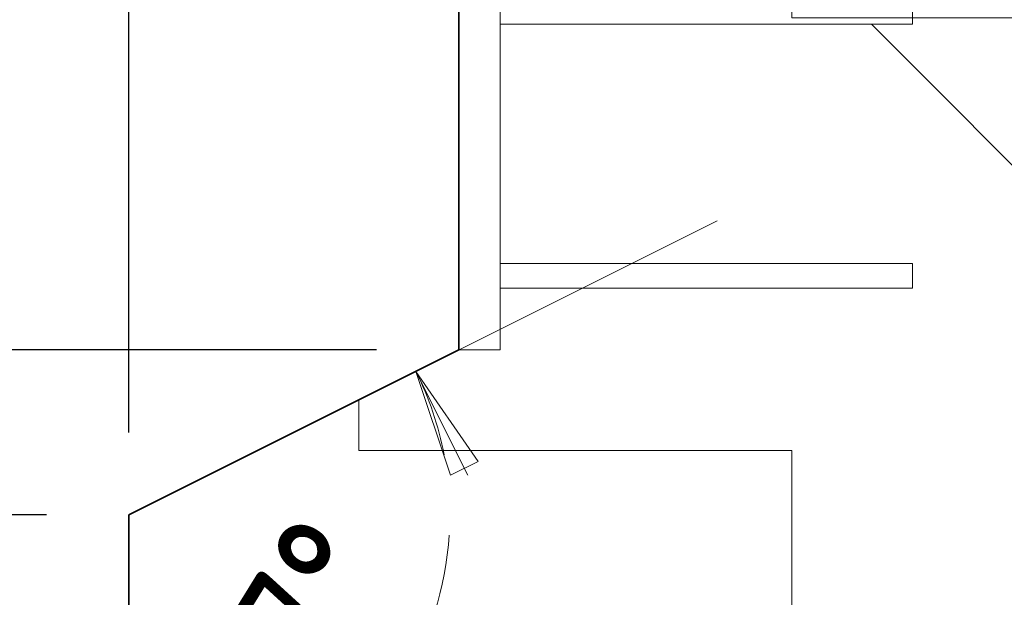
# Model space of a CAD drawing. Header units: metres. Extents: x -38 to 97, y -15 to 21.
# Tile 244 of 256: x 74.573 to 74.812, y 12.879 to 13.02. Entities that reach past the tile are written whole.
import ezdxf

# ---------------------------------------------------------------- set-up
doc = ezdxf.new("R2010")
doc.units = ezdxf.units.M
doc.header["$PDMODE"] = 65
for name, color, linetype, lineweight in [('XR$3$Перекрытие_ Сборный элемент', 7, 'Continuous', 35), ('XR$3$Размерная линия_ общее', 7, 'Continuous', 13), ('XR$4$Перекрытие_ Сборный элемент', 7, 'Continuous', 35), ('XR$4$Размерная линия_ общее', 7, 'Continuous', 13), ('XR$5$Перекрытие_ Сборный элемент', 7, 'Continuous', 35), ('XR$5$Размерная линия_ общее', 7, 'Continuous', 13)]:
    doc.layers.add(name, color=color, linetype=linetype, lineweight=lineweight)
doc.styles.add('ISOCPEUR', font='txt')
doc.dimstyles.new('DIMSTYLE_28', dxfattribs={"dimtxt": 0.033, "dimasz": 0.0375, "dimexe": 0, "dimexo": 0, "dimgap": 0.0165, "dimtad": 2, "dimdec": 0, "dimlfac": 1000, "dimrnd": 5, "dimzin": 12, "dimdsep": 46, "dimtxsty": 'ISOCPEUR', "dimblk1": 'ALL_ML_STRICH', "dimblk2": 'ALL_ML_STRICH', "dimsah": 1, "dimcen": 0, "dimclrd": 7, "dimclre": 256, "dimclrt": 7, "dimadec": 0, "dimazin": 0, "dimtfac": 1, "dimtdec": 0, "dimtix": 1, "dimtmove": 2, "dimatfit": 3, "dimfxl": 0, "dimtzin": 0, "dimlwd": 0, "dimlwe": -3, "dimarcsym": 0})
doc.dimstyles.new('DIMSTYLE_29', dxfattribs={"dimtxt": 0.033, "dimasz": 0.0375, "dimexe": 0, "dimexo": 0, "dimgap": 0.0165, "dimtad": 2, "dimdec": 0, "dimlfac": 1000, "dimrnd": 5, "dimzin": 12, "dimdsep": 46, "dimtxsty": 'ISOCPEUR', "dimblk1": 'ALL_ML_STRICH', "dimblk2": 'ALL_ML_STRICH', "dimsah": 1, "dimcen": 0, "dimclrd": 7, "dimclre": 256, "dimclrt": 7, "dimadec": 0, "dimazin": 0, "dimtfac": 1, "dimtdec": 0, "dimtix": 1, "dimtmove": 2, "dimatfit": 3, "dimfxl": 0, "dimtvp": 1.2, "dimtzin": 0, "dimlwd": 0, "dimlwe": -3, "dimarcsym": 0})
doc.dimstyles.new('DIMSTYLE_30', dxfattribs={"dimtxt": 0.033, "dimasz": 0.0375, "dimexe": 0, "dimexo": 0, "dimgap": 0.0165, "dimtad": 2, "dimdec": 0, "dimlfac": 1000, "dimrnd": 5, "dimzin": 12, "dimdsep": 46, "dimtxsty": 'ISOCPEUR', "dimblk1": 'ALL_ML_STRICH', "dimblk2": 'ALL_ML_STRICH', "dimsah": 1, "dimcen": 0, "dimclrd": 7, "dimclre": 256, "dimclrt": 7, "dimadec": 0, "dimazin": 0, "dimtfac": 1, "dimtdec": 0, "dimtix": 1, "dimtmove": 2, "dimatfit": 3, "dimfxl": 0, "dimtzin": 0, "dimlwd": 0, "dimlwe": -3, "dimarcsym": 0})
doc.dimstyles.new('DIMSTYLE_35', dxfattribs={"dimtxt": 0.033, "dimasz": 0.0375, "dimexe": 0, "dimexo": 0, "dimgap": 0.0165, "dimtad": 2, "dimdec": 0, "dimlfac": 1000, "dimrnd": 5, "dimzin": 12, "dimdsep": 46, "dimtxsty": 'ISOCPEUR', "dimblk1": 'ALL_ML_STRICH', "dimblk2": 'ALL_ML_STRICH', "dimsah": 1, "dimcen": 0, "dimclrd": 7, "dimclre": 256, "dimclrt": 7, "dimadec": 0, "dimazin": 0, "dimtfac": 1, "dimtdec": 0, "dimtix": 1, "dimtmove": 2, "dimatfit": 3, "dimfxl": 0, "dimtvp": 1.2, "dimtzin": 0, "dimlwd": 0, "dimlwe": -3, "dimarcsym": 0})
doc.dimstyles.new('DIMSTYLE_8', dxfattribs={"dimtxt": 0.033, "dimasz": 0.0375, "dimexe": 0, "dimexo": 0, "dimgap": 0.0165, "dimtad": 2, "dimdec": 0, "dimlfac": 1000, "dimrnd": 1, "dimzin": 12, "dimdsep": 46, "dimtxsty": 'ISOCPEUR', "dimblk1": 'ALL_ML_STRICH', "dimblk2": 'ALL_ML_STRICH', "dimsah": 1, "dimcen": 0, "dimclrd": 7, "dimclre": 256, "dimclrt": 7, "dimadec": 0, "dimazin": 0, "dimtfac": 1, "dimtdec": 0, "dimtix": 1, "dimtmove": 2, "dimatfit": 3, "dimfxl": 0, "dimtzin": 0, "dimlwd": 0, "dimlwe": -3, "dimarcsym": 0})
pattern_1 = [(0, (0.21, 0.21), (0.105, 0.105), [0.105, -0.105]), (90, (0.21, 0.21), (-0.105, 0.105), [0.105, -0.105])]

# ---------------------------------------------------------------- blocks, each defined once
blk = doc.blocks.new('ALL_ML_STRICH')
at = {"color": 0, "linetype": 'ByBlock', "lineweight": -2}
for p, q in [((0, -0.5), (0, 0.5)), ((-0.3, -0.3), (0.3, 0.3)), ((-1, 0), (0.5, 0))]:
    blk.add_line(p, q, dxfattribs=at)
blk = doc.blocks.new('*D224')
at = {"layer": 'DEFPOINTS', "color": 7, "linetype": 'Continuous', "lineweight": 13, "transparency": 33554687}
for p in [(74.5993603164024, 12.89948562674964), (74.54217384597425, 12.69948562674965), (74.5993603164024, 12.69948562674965)]:
    blk.add_point(p, dxfattribs=at)
at = {"layer": 'XR$3$Размерная линия_ общее', "color": 253, "linetype": 'Continuous', "lineweight": -2, "true_color": 0xa0a0a0, "transparency": 33554687}
for p, q in [((74.5793603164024, 12.89948562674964), (74.54217384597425, 12.89948562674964)), ((74.5793603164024, 12.69948562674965), (74.54217384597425, 12.69948562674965))]:
    blk.add_line(p, q, dxfattribs=at)
at = {"layer": 'XR$3$Размерная линия_ общее', "color": 7, "linetype": 'Continuous', "lineweight": -2, "transparency": 33554687}
blk.add_line((74.54217384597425, 12.69948562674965), (74.54217384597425, 12.89948562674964), dxfattribs=at)
at = {"layer": 'XR$3$Размерная линия_ общее', "color": 7, "linetype": 'Continuous', "lineweight": 13, "transparency": 33554687, "xscale": 0.0375, "yscale": 0.0375, "zscale": 0.0375}
for p, rotation in [((74.54217384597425, 12.89948562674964), 90), ((74.54217384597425, 12.69948562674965), 270)]:
    blk.add_blockref('ALL_ML_STRICH', p, dxfattribs=dict(at, rotation=rotation))
at = {"layer": 'XR$3$Размерная линия_ общее', "color": 7, "linetype": 'Continuous', "lineweight": 13, "transparency": 33554687, "insert": (74.52067384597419, 12.80113562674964), "char_height": 0.033, "width": 0.099, "attachment_point": 5, "rotation": 90, "style": 'ISOCPEUR'}
blk.add_mtext('\\A1;{200}', dxfattribs=at)
blk = doc.blocks.new('*D225')
at = {"layer": 'DEFPOINTS', "color": 7, "linetype": 'Continuous', "lineweight": 13, "transparency": 33554687}
for p in [(74.67936031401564, 12.93948562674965), (74.54217384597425, 12.89948562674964), (74.5993603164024, 12.89948562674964)]:
    blk.add_point(p, dxfattribs=at)
at = {"layer": 'XR$3$Размерная линия_ общее', "color": 253, "linetype": 'Continuous', "lineweight": -2, "true_color": 0xa0a0a0, "transparency": 33554687}
for p, q in [((74.65936031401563, 12.93948562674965), (74.54217384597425, 12.93948562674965)), ((74.5793603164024, 12.89948562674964), (74.54217384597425, 12.89948562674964))]:
    blk.add_line(p, q, dxfattribs=at)
at = {"layer": 'XR$3$Размерная линия_ общее', "color": 7, "linetype": 'Continuous', "lineweight": -2, "transparency": 33554687}
blk.add_line((74.54217384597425, 12.89948562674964), (74.54217384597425, 12.93948562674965), dxfattribs=at)
at = {"layer": 'XR$3$Размерная линия_ общее', "color": 7, "linetype": 'Continuous', "lineweight": 13, "transparency": 33554687, "xscale": 0.0375, "yscale": 0.0375, "zscale": 0.0375}
for p, rotation in [((74.54217384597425, 12.93948562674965), 90), ((74.54217384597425, 12.89948562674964), 270)]:
    blk.add_blockref('ALL_ML_STRICH', p, dxfattribs=dict(at, rotation=rotation))
at = {"layer": 'XR$3$Размерная линия_ общее', "color": 7, "linetype": 'Continuous', "lineweight": 13, "transparency": 33554687, "insert": (74.52067384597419, 12.91948562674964), "char_height": 0.033, "width": 0.066, "attachment_point": 5, "rotation": 90, "style": 'ISOCPEUR'}
blk.add_mtext('\\A1;{40}', dxfattribs=at)
blk = doc.blocks.new('*D226')
at = {"layer": 'DEFPOINTS', "color": 7, "linetype": 'Continuous', "lineweight": 13, "transparency": 33554687}
for p in [(74.67936031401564, 13.05948562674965), (74.54217384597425, 12.93948562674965), (74.67936031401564, 12.93948562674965)]:
    blk.add_point(p, dxfattribs=at)
at = {"layer": 'XR$3$Размерная линия_ общее', "color": 253, "linetype": 'Continuous', "lineweight": -2, "true_color": 0xa0a0a0, "transparency": 33554687}
for p, q in [((74.65936031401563, 13.05948562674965), (74.54217384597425, 13.05948562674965)), ((74.65936031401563, 12.93948562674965), (74.54217384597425, 12.93948562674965))]:
    blk.add_line(p, q, dxfattribs=at)
at = {"layer": 'XR$3$Размерная линия_ общее', "color": 7, "linetype": 'Continuous', "lineweight": -2, "transparency": 33554687}
blk.add_line((74.54217384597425, 12.93948562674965), (74.54217384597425, 13.05948562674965), dxfattribs=at)
at = {"layer": 'XR$3$Размерная линия_ общее', "color": 7, "linetype": 'Continuous', "lineweight": 13, "transparency": 33554687, "xscale": 0.0375, "yscale": 0.0375, "zscale": 0.0375}
for p, rotation in [((74.54217384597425, 13.05948562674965), 90), ((74.54217384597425, 12.93948562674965), 270)]:
    blk.add_blockref('ALL_ML_STRICH', p, dxfattribs=dict(at, rotation=rotation))
at = {"layer": 'XR$3$Размерная линия_ общее', "color": 7, "linetype": 'Continuous', "lineweight": 13, "transparency": 33554687, "insert": (74.52067384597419, 13.00443562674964), "char_height": 0.033, "width": 0.099, "attachment_point": 5, "rotation": 90, "style": 'ISOCPEUR'}
blk.add_mtext('\\A1;{120}', dxfattribs=at)
blk = doc.blocks.new('СЛОЖНЫЙ_ОБЪЕКТ_38')
at = {"layer": 'XR$3$Перекрытие_ Сборный элемент', "color": 7, "linetype": 'Continuous', "lineweight": 13, "transparency": 33554687}
for points in [[(74.68936031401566, 12.93948562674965), (74.68936031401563, 13.03948562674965), (74.67936031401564, 13.03948562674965), (74.67936031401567, 12.93948562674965), (74.68936031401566, 12.93948562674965)], [(74.68936031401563, 13.02448562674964), (74.68936031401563, 13.01848562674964), (74.78936031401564, 13.01848562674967), (74.78936031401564, 13.02448562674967), (74.68936031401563, 13.02448562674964)], [(74.68936031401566, 12.95448562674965), (74.68936031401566, 12.96048562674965), (74.78936031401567, 12.96048562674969), (74.78936031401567, 12.95448562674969), (74.68936031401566, 12.95448562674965)]]:
    blk.add_lwpolyline(points, close=True, dxfattribs=at)
blk = doc.blocks.new('*D230')
at = {"layer": 'DEFPOINTS', "color": 7, "linetype": 'Continuous', "lineweight": 13, "transparency": 33554687}
for p in [(74.5993603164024, 13.11478406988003), (74.67936031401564, 13.04948562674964), (74.5993603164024, 12.89948562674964)]:
    blk.add_point(p, dxfattribs=at)
at = {"layer": 'XR$3$Размерная линия_ общее', "color": 253, "linetype": 'Continuous', "lineweight": -2, "true_color": 0xa0a0a0, "transparency": 33554687}
for p, q in [((74.5993603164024, 12.91948562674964), (74.5993603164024, 13.11478406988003)), ((74.67936031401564, 13.06948562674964), (74.67936031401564, 13.11478406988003))]:
    blk.add_line(p, q, dxfattribs=at)
at = {"layer": 'XR$3$Размерная линия_ общее', "color": 7, "linetype": 'Continuous', "lineweight": -2, "transparency": 33554687}
blk.add_line((74.5993603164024, 13.11478406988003), (74.67936031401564, 13.11478406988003), dxfattribs=at)
at = {"layer": 'XR$3$Размерная линия_ общее', "color": 7, "linetype": 'Continuous', "lineweight": 13, "transparency": 33554687, "xscale": 0.0375, "yscale": 0.0375, "zscale": 0.0375, "rotation": 180}
blk.add_blockref('ALL_ML_STRICH', (74.5993603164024, 13.11478406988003), dxfattribs=at)
at = {"layer": 'XR$3$Размерная линия_ общее', "color": 7, "linetype": 'Continuous', "lineweight": 13, "transparency": 33554687, "xscale": 0.0375, "yscale": 0.0375, "zscale": 0.0375}
blk.add_blockref('ALL_ML_STRICH', (74.67936031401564, 13.11478406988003), dxfattribs=at)
at = {"layer": 'XR$3$Размерная линия_ общее', "color": 7, "linetype": 'Continuous', "lineweight": 13, "transparency": 33554687, "insert": (74.64101031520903, 13.13628406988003), "char_height": 0.033, "width": 0.066, "attachment_point": 5, "style": 'ISOCPEUR'}
blk.add_mtext('\\A1;{80}', dxfattribs=at)
blk = doc.blocks.new('COMPLEX_ANGLEDIM_0')
at = {"color": 7, "linetype": 'Continuous', "lineweight": 13, "transparency": 33554687}
for p, q in [((74.66893859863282, 12.93427478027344), (74.68570916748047, 12.94266003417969)), ((74.66893859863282, 12.93427478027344), (74.65216815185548, 12.92588952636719)), ((74.66893859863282, 12.93427478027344), (74.68403210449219, 12.91247314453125)), ((74.67732385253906, 12.90911901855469), (74.66893859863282, 12.93427478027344)), ((74.66893859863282, 12.93427478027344), (74.68151654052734, 12.90911901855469)), ((74.66893859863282, 12.93427478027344), (74.66893859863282, 12.93427478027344)), ((74.68403210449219, 12.91247314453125), (74.67732385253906, 12.90911901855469)), ((74.59936029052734, 12.82169470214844), (74.59936029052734, 12.84044470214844)), ((74.62561029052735, 12.82544470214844), (74.59936029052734, 12.82169470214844)), ((74.62561029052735, 12.81794476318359), (74.62561029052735, 12.82544470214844)), ((74.59936029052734, 12.82169470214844), (74.62561029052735, 12.81794476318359)), ((74.59936029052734, 12.82169470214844), (74.6274853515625, 12.82169470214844)), ((74.59936029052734, 12.82169470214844), (74.59936029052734, 12.82169470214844)), ((74.59936029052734, 12.82169470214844), (74.59936029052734, 12.80294476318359))]:
    blk.add_line(p, q, dxfattribs=at)
for start, end in [(10.78742880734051, 26.56505186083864), (300.1652612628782, 356.3998111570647), (270.0000048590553, 285.295600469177)]:
    blk.add_arc((74.59936029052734, 12.89948565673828), 0.07779091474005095, start, end, dxfattribs=at)
at = {"color": 7, "linetype": 'Continuous', "lineweight": 13, "transparency": 33554687, "insert": (74.6371098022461, 12.83319946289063), "char_height": 0.03300000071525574, "width": 0.08897189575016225, "attachment_point": 7, "rotation": 58.282530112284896, "style": 'ISOCPEUR'}
blk.add_mtext('\\W0.79;117%%d', dxfattribs=at)
blk = doc.blocks.new('*D555')
at = {"layer": 'DEFPOINTS', "color": 7, "linetype": 'Continuous', "lineweight": 13, "transparency": 33554687}
for p in [(74.5993603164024, 12.89948562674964), (74.54217384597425, 12.69948562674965), (74.5993603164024, 12.69948562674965)]:
    blk.add_point(p, dxfattribs=at)
at = {"layer": 'XR$4$Размерная линия_ общее', "color": 253, "linetype": 'Continuous', "lineweight": -2, "true_color": 0xa0a0a0, "transparency": 33554687}
for p, q in [((74.5793603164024, 12.89948562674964), (74.54217384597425, 12.89948562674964)), ((74.5793603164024, 12.69948562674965), (74.54217384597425, 12.69948562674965))]:
    blk.add_line(p, q, dxfattribs=at)
at = {"layer": 'XR$4$Размерная линия_ общее', "color": 7, "linetype": 'Continuous', "lineweight": -2, "transparency": 33554687}
blk.add_line((74.54217384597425, 12.69948562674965), (74.54217384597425, 12.89948562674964), dxfattribs=at)
at = {"layer": 'XR$4$Размерная линия_ общее', "color": 7, "linetype": 'Continuous', "lineweight": 13, "transparency": 33554687, "xscale": 0.0375, "yscale": 0.0375, "zscale": 0.0375}
for p, rotation in [((74.54217384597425, 12.89948562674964), 90), ((74.54217384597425, 12.69948562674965), 270)]:
    blk.add_blockref('ALL_ML_STRICH', p, dxfattribs=dict(at, rotation=rotation))
at = {"layer": 'XR$4$Размерная линия_ общее', "color": 7, "linetype": 'Continuous', "lineweight": 13, "transparency": 33554687, "insert": (74.52067384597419, 12.80113562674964), "char_height": 0.033, "width": 0.099, "attachment_point": 5, "rotation": 90, "style": 'ISOCPEUR'}
blk.add_mtext('\\A1;{200}', dxfattribs=at)
blk = doc.blocks.new('*D556')
at = {"layer": 'DEFPOINTS', "color": 7, "linetype": 'Continuous', "lineweight": 13, "transparency": 33554687}
for p in [(74.67936031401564, 12.93948562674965), (74.54217384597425, 12.89948562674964), (74.5993603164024, 12.89948562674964)]:
    blk.add_point(p, dxfattribs=at)
at = {"layer": 'XR$4$Размерная линия_ общее', "color": 253, "linetype": 'Continuous', "lineweight": -2, "true_color": 0xa0a0a0, "transparency": 33554687}
for p, q in [((74.65936031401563, 12.93948562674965), (74.54217384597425, 12.93948562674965)), ((74.5793603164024, 12.89948562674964), (74.54217384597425, 12.89948562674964))]:
    blk.add_line(p, q, dxfattribs=at)
at = {"layer": 'XR$4$Размерная линия_ общее', "color": 7, "linetype": 'Continuous', "lineweight": -2, "transparency": 33554687}
blk.add_line((74.54217384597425, 12.89948562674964), (74.54217384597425, 12.93948562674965), dxfattribs=at)
at = {"layer": 'XR$4$Размерная линия_ общее', "color": 7, "linetype": 'Continuous', "lineweight": 13, "transparency": 33554687, "xscale": 0.0375, "yscale": 0.0375, "zscale": 0.0375}
for p, rotation in [((74.54217384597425, 12.93948562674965), 90), ((74.54217384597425, 12.89948562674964), 270)]:
    blk.add_blockref('ALL_ML_STRICH', p, dxfattribs=dict(at, rotation=rotation))
at = {"layer": 'XR$4$Размерная линия_ общее', "color": 7, "linetype": 'Continuous', "lineweight": 13, "transparency": 33554687, "insert": (74.52067384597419, 12.91948562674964), "char_height": 0.033, "width": 0.066, "attachment_point": 5, "rotation": 90, "style": 'ISOCPEUR'}
blk.add_mtext('\\A1;{40}', dxfattribs=at)
blk = doc.blocks.new('*D557')
at = {"layer": 'DEFPOINTS', "color": 7, "linetype": 'Continuous', "lineweight": 13, "transparency": 33554687}
for p in [(74.67936031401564, 13.05948562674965), (74.54217384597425, 12.93948562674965), (74.67936031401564, 12.93948562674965)]:
    blk.add_point(p, dxfattribs=at)
at = {"layer": 'XR$4$Размерная линия_ общее', "color": 253, "linetype": 'Continuous', "lineweight": -2, "true_color": 0xa0a0a0, "transparency": 33554687}
for p, q in [((74.65936031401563, 13.05948562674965), (74.54217384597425, 13.05948562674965)), ((74.65936031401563, 12.93948562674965), (74.54217384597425, 12.93948562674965))]:
    blk.add_line(p, q, dxfattribs=at)
at = {"layer": 'XR$4$Размерная линия_ общее', "color": 7, "linetype": 'Continuous', "lineweight": -2, "transparency": 33554687}
blk.add_line((74.54217384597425, 12.93948562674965), (74.54217384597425, 13.05948562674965), dxfattribs=at)
at = {"layer": 'XR$4$Размерная линия_ общее', "color": 7, "linetype": 'Continuous', "lineweight": 13, "transparency": 33554687, "xscale": 0.0375, "yscale": 0.0375, "zscale": 0.0375}
for p, rotation in [((74.54217384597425, 13.05948562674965), 90), ((74.54217384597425, 12.93948562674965), 270)]:
    blk.add_blockref('ALL_ML_STRICH', p, dxfattribs=dict(at, rotation=rotation))
at = {"layer": 'XR$4$Размерная линия_ общее', "color": 7, "linetype": 'Continuous', "lineweight": 13, "transparency": 33554687, "insert": (74.52067384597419, 13.00443562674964), "char_height": 0.033, "width": 0.099, "attachment_point": 5, "rotation": 90, "style": 'ISOCPEUR'}
blk.add_mtext('\\A1;{120}', dxfattribs=at)
blk = doc.blocks.new('СЛОЖНЫЙ_ОБЪЕКТ_79')
at = {"layer": 'XR$4$Перекрытие_ Сборный элемент', "color": 7, "linetype": 'Continuous', "lineweight": 13, "transparency": 33554687}
for points in [[(74.68936031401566, 12.93948562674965), (74.68936031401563, 13.03948562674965), (74.67936031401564, 13.03948562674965), (74.67936031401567, 12.93948562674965), (74.68936031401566, 12.93948562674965)], [(74.68936031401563, 13.02448562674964), (74.68936031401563, 13.01848562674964), (74.78936031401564, 13.01848562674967), (74.78936031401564, 13.02448562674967), (74.68936031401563, 13.02448562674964)], [(74.68936031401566, 12.95448562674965), (74.68936031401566, 12.96048562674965), (74.78936031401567, 12.96048562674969), (74.78936031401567, 12.95448562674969), (74.68936031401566, 12.95448562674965)]]:
    blk.add_lwpolyline(points, close=True, dxfattribs=at)
blk = doc.blocks.new('*D561')
at = {"layer": 'DEFPOINTS', "color": 7, "linetype": 'Continuous', "lineweight": 13, "transparency": 33554687}
for p in [(74.5993603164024, 13.11478406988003), (74.67936031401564, 13.04948562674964), (74.5993603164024, 12.89948562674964)]:
    blk.add_point(p, dxfattribs=at)
at = {"layer": 'XR$4$Размерная линия_ общее', "color": 253, "linetype": 'Continuous', "lineweight": -2, "true_color": 0xa0a0a0, "transparency": 33554687}
for p, q in [((74.5993603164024, 12.91948562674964), (74.5993603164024, 13.11478406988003)), ((74.67936031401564, 13.06948562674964), (74.67936031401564, 13.11478406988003))]:
    blk.add_line(p, q, dxfattribs=at)
at = {"layer": 'XR$4$Размерная линия_ общее', "color": 7, "linetype": 'Continuous', "lineweight": -2, "transparency": 33554687}
blk.add_line((74.5993603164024, 13.11478406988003), (74.67936031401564, 13.11478406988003), dxfattribs=at)
at = {"layer": 'XR$4$Размерная линия_ общее', "color": 7, "linetype": 'Continuous', "lineweight": 13, "transparency": 33554687, "xscale": 0.0375, "yscale": 0.0375, "zscale": 0.0375, "rotation": 180}
blk.add_blockref('ALL_ML_STRICH', (74.5993603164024, 13.11478406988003), dxfattribs=at)
at = {"layer": 'XR$4$Размерная линия_ общее', "color": 7, "linetype": 'Continuous', "lineweight": 13, "transparency": 33554687, "xscale": 0.0375, "yscale": 0.0375, "zscale": 0.0375}
blk.add_blockref('ALL_ML_STRICH', (74.67936031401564, 13.11478406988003), dxfattribs=at)
at = {"layer": 'XR$4$Размерная линия_ общее', "color": 7, "linetype": 'Continuous', "lineweight": 13, "transparency": 33554687, "insert": (74.64101031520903, 13.13628406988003), "char_height": 0.033, "width": 0.066, "attachment_point": 5, "style": 'ISOCPEUR'}
blk.add_mtext('\\A1;{80}', dxfattribs=at)
blk = doc.blocks.new('COMPLEX_ANGLEDIM_1')
at = {"color": 7, "linetype": 'Continuous', "lineweight": 13, "transparency": 33554687}
for p, q in [((74.66893859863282, 12.93427478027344), (74.68570916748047, 12.94266003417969)), ((74.66893859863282, 12.93427478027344), (74.65216815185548, 12.92588952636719)), ((74.66893859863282, 12.93427478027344), (74.68403210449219, 12.91247314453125)), ((74.67732385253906, 12.90911901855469), (74.66893859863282, 12.93427478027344)), ((74.66893859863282, 12.93427478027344), (74.68151654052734, 12.90911901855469)), ((74.66893859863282, 12.93427478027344), (74.66893859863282, 12.93427478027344)), ((74.68403210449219, 12.91247314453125), (74.67732385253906, 12.90911901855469)), ((74.59936029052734, 12.82169470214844), (74.59936029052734, 12.84044470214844)), ((74.62561029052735, 12.82544470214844), (74.59936029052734, 12.82169470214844)), ((74.62561029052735, 12.81794476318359), (74.62561029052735, 12.82544470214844)), ((74.59936029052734, 12.82169470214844), (74.62561029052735, 12.81794476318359)), ((74.59936029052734, 12.82169470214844), (74.6274853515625, 12.82169470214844)), ((74.59936029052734, 12.82169470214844), (74.59936029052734, 12.82169470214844)), ((74.59936029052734, 12.82169470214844), (74.59936029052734, 12.80294476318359))]:
    blk.add_line(p, q, dxfattribs=at)
for start, end in [(10.78742880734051, 26.56505186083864), (300.1652612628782, 356.3998111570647), (270.0000048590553, 285.295600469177)]:
    blk.add_arc((74.59936029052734, 12.89948565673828), 0.07779091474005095, start, end, dxfattribs=at)
at = {"color": 7, "linetype": 'Continuous', "lineweight": 13, "transparency": 33554687, "insert": (74.6371098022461, 12.83319946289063), "char_height": 0.03300000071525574, "width": 0.08897189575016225, "attachment_point": 7, "rotation": 58.282530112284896, "style": 'ISOCPEUR'}
blk.add_mtext('\\W0.79;117%%d', dxfattribs=at)
blk = doc.blocks.new('*D891')
at = {"layer": 'DEFPOINTS', "color": 7, "linetype": 'Continuous', "lineweight": 13, "transparency": 33554687}
for p in [(74.5993603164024, 12.89948562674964), (74.54217384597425, 12.69948562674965), (74.5993603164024, 12.69948562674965)]:
    blk.add_point(p, dxfattribs=at)
at = {"layer": 'XR$5$Размерная линия_ общее', "color": 253, "linetype": 'Continuous', "lineweight": -2, "true_color": 0xa0a0a0, "transparency": 33554687}
for p, q in [((74.5793603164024, 12.89948562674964), (74.54217384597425, 12.89948562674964)), ((74.5793603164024, 12.69948562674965), (74.54217384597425, 12.69948562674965))]:
    blk.add_line(p, q, dxfattribs=at)
at = {"layer": 'XR$5$Размерная линия_ общее', "color": 7, "linetype": 'Continuous', "lineweight": -2, "transparency": 33554687}
blk.add_line((74.54217384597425, 12.69948562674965), (74.54217384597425, 12.89948562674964), dxfattribs=at)
at = {"layer": 'XR$5$Размерная линия_ общее', "color": 7, "linetype": 'Continuous', "lineweight": 13, "transparency": 33554687, "xscale": 0.0375, "yscale": 0.0375, "zscale": 0.0375}
for p, rotation in [((74.54217384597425, 12.89948562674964), 90), ((74.54217384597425, 12.69948562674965), 270)]:
    blk.add_blockref('ALL_ML_STRICH', p, dxfattribs=dict(at, rotation=rotation))
at = {"layer": 'XR$5$Размерная линия_ общее', "color": 7, "linetype": 'Continuous', "lineweight": 13, "transparency": 33554687, "insert": (74.52067384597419, 12.80113562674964), "char_height": 0.033, "width": 0.099, "attachment_point": 5, "rotation": 90, "style": 'ISOCPEUR'}
blk.add_mtext('\\A1;{200}', dxfattribs=at)
blk = doc.blocks.new('*D892')
at = {"layer": 'DEFPOINTS', "color": 7, "linetype": 'Continuous', "lineweight": 13, "transparency": 33554687}
for p in [(74.67936031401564, 12.93948562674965), (74.54217384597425, 12.89948562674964), (74.5993603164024, 12.89948562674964)]:
    blk.add_point(p, dxfattribs=at)
at = {"layer": 'XR$5$Размерная линия_ общее', "color": 253, "linetype": 'Continuous', "lineweight": -2, "true_color": 0xa0a0a0, "transparency": 33554687}
for p, q in [((74.65936031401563, 12.93948562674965), (74.54217384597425, 12.93948562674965)), ((74.5793603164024, 12.89948562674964), (74.54217384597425, 12.89948562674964))]:
    blk.add_line(p, q, dxfattribs=at)
at = {"layer": 'XR$5$Размерная линия_ общее', "color": 7, "linetype": 'Continuous', "lineweight": -2, "transparency": 33554687}
blk.add_line((74.54217384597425, 12.89948562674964), (74.54217384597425, 12.93948562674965), dxfattribs=at)
at = {"layer": 'XR$5$Размерная линия_ общее', "color": 7, "linetype": 'Continuous', "lineweight": 13, "transparency": 33554687, "xscale": 0.0375, "yscale": 0.0375, "zscale": 0.0375}
for p, rotation in [((74.54217384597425, 12.93948562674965), 90), ((74.54217384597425, 12.89948562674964), 270)]:
    blk.add_blockref('ALL_ML_STRICH', p, dxfattribs=dict(at, rotation=rotation))
at = {"layer": 'XR$5$Размерная линия_ общее', "color": 7, "linetype": 'Continuous', "lineweight": 13, "transparency": 33554687, "insert": (74.52067384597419, 12.91948562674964), "char_height": 0.033, "width": 0.066, "attachment_point": 5, "rotation": 90, "style": 'ISOCPEUR'}
blk.add_mtext('\\A1;{40}', dxfattribs=at)
blk = doc.blocks.new('*D893')
at = {"layer": 'DEFPOINTS', "color": 7, "linetype": 'Continuous', "lineweight": 13, "transparency": 33554687}
for p in [(74.67936031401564, 13.05948562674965), (74.54217384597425, 12.93948562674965), (74.67936031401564, 12.93948562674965)]:
    blk.add_point(p, dxfattribs=at)
at = {"layer": 'XR$5$Размерная линия_ общее', "color": 253, "linetype": 'Continuous', "lineweight": -2, "true_color": 0xa0a0a0, "transparency": 33554687}
for p, q in [((74.65936031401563, 13.05948562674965), (74.54217384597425, 13.05948562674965)), ((74.65936031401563, 12.93948562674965), (74.54217384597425, 12.93948562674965))]:
    blk.add_line(p, q, dxfattribs=at)
at = {"layer": 'XR$5$Размерная линия_ общее', "color": 7, "linetype": 'Continuous', "lineweight": -2, "transparency": 33554687}
blk.add_line((74.54217384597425, 12.93948562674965), (74.54217384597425, 13.05948562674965), dxfattribs=at)
at = {"layer": 'XR$5$Размерная линия_ общее', "color": 7, "linetype": 'Continuous', "lineweight": 13, "transparency": 33554687, "xscale": 0.0375, "yscale": 0.0375, "zscale": 0.0375}
for p, rotation in [((74.54217384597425, 13.05948562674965), 90), ((74.54217384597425, 12.93948562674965), 270)]:
    blk.add_blockref('ALL_ML_STRICH', p, dxfattribs=dict(at, rotation=rotation))
at = {"layer": 'XR$5$Размерная линия_ общее', "color": 7, "linetype": 'Continuous', "lineweight": 13, "transparency": 33554687, "insert": (74.52067384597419, 13.00443562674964), "char_height": 0.033, "width": 0.099, "attachment_point": 5, "rotation": 90, "style": 'ISOCPEUR'}
blk.add_mtext('\\A1;{120}', dxfattribs=at)
blk = doc.blocks.new('СЛОЖНЫЙ_ОБЪЕКТ_120')
at = {"layer": 'XR$5$Перекрытие_ Сборный элемент', "color": 7, "linetype": 'Continuous', "lineweight": 13, "transparency": 33554687}
for points in [[(74.68936031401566, 12.93948562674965), (74.68936031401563, 13.03948562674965), (74.67936031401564, 13.03948562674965), (74.67936031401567, 12.93948562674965), (74.68936031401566, 12.93948562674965)], [(74.68936031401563, 13.02448562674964), (74.68936031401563, 13.01848562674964), (74.78936031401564, 13.01848562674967), (74.78936031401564, 13.02448562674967), (74.68936031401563, 13.02448562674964)], [(74.68936031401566, 12.95448562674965), (74.68936031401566, 12.96048562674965), (74.78936031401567, 12.96048562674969), (74.78936031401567, 12.95448562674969), (74.68936031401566, 12.95448562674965)]]:
    blk.add_lwpolyline(points, close=True, dxfattribs=at)
blk = doc.blocks.new('*D897')
at = {"layer": 'DEFPOINTS', "color": 7, "linetype": 'Continuous', "lineweight": 13, "transparency": 33554687}
for p in [(74.5993603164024, 13.11478406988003), (74.67936031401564, 13.04948562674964), (74.5993603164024, 12.89948562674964)]:
    blk.add_point(p, dxfattribs=at)
at = {"layer": 'XR$5$Размерная линия_ общее', "color": 253, "linetype": 'Continuous', "lineweight": -2, "true_color": 0xa0a0a0, "transparency": 33554687}
for p, q in [((74.5993603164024, 12.91948562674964), (74.5993603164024, 13.11478406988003)), ((74.67936031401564, 13.06948562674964), (74.67936031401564, 13.11478406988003))]:
    blk.add_line(p, q, dxfattribs=at)
at = {"layer": 'XR$5$Размерная линия_ общее', "color": 7, "linetype": 'Continuous', "lineweight": -2, "transparency": 33554687}
blk.add_line((74.5993603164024, 13.11478406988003), (74.67936031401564, 13.11478406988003), dxfattribs=at)
at = {"layer": 'XR$5$Размерная линия_ общее', "color": 7, "linetype": 'Continuous', "lineweight": 13, "transparency": 33554687, "xscale": 0.0375, "yscale": 0.0375, "zscale": 0.0375, "rotation": 180}
blk.add_blockref('ALL_ML_STRICH', (74.5993603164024, 13.11478406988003), dxfattribs=at)
at = {"layer": 'XR$5$Размерная линия_ общее', "color": 7, "linetype": 'Continuous', "lineweight": 13, "transparency": 33554687, "xscale": 0.0375, "yscale": 0.0375, "zscale": 0.0375}
blk.add_blockref('ALL_ML_STRICH', (74.67936031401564, 13.11478406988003), dxfattribs=at)
at = {"layer": 'XR$5$Размерная линия_ общее', "color": 7, "linetype": 'Continuous', "lineweight": 13, "transparency": 33554687, "insert": (74.64101031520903, 13.13628406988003), "char_height": 0.033, "width": 0.066, "attachment_point": 5, "style": 'ISOCPEUR'}
blk.add_mtext('\\A1;{80}', dxfattribs=at)
blk = doc.blocks.new('COMPLEX_ANGLEDIM_2')
at = {"color": 7, "linetype": 'Continuous', "lineweight": 13, "transparency": 33554687}
for p, q in [((74.66893859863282, 12.93427478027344), (74.68570916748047, 12.94266003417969)), ((74.66893859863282, 12.93427478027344), (74.65216815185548, 12.92588952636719)), ((74.66893859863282, 12.93427478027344), (74.68403210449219, 12.91247314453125)), ((74.67732385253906, 12.90911901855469), (74.66893859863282, 12.93427478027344)), ((74.66893859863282, 12.93427478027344), (74.68151654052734, 12.90911901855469)), ((74.66893859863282, 12.93427478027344), (74.66893859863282, 12.93427478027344)), ((74.68403210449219, 12.91247314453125), (74.67732385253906, 12.90911901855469)), ((74.59936029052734, 12.82169470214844), (74.59936029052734, 12.84044470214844)), ((74.62561029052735, 12.82544470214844), (74.59936029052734, 12.82169470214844)), ((74.62561029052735, 12.81794476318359), (74.62561029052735, 12.82544470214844)), ((74.59936029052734, 12.82169470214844), (74.62561029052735, 12.81794476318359)), ((74.59936029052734, 12.82169470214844), (74.6274853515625, 12.82169470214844)), ((74.59936029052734, 12.82169470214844), (74.59936029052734, 12.82169470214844)), ((74.59936029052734, 12.82169470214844), (74.59936029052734, 12.80294476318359))]:
    blk.add_line(p, q, dxfattribs=at)
for start, end in [(10.78742880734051, 26.56505186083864), (300.1652612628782, 356.3998111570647), (270.0000048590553, 285.295600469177)]:
    blk.add_arc((74.59936029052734, 12.89948565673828), 0.07779091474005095, start, end, dxfattribs=at)
at = {"color": 7, "linetype": 'Continuous', "lineweight": 13, "transparency": 33554687, "insert": (74.6371098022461, 12.83319946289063), "char_height": 0.03300000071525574, "width": 0.08897189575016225, "attachment_point": 7, "rotation": 58.282530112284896, "style": 'ISOCPEUR'}
blk.add_mtext('\\W0.79;117%%d', dxfattribs=at)

msp = doc.modelspace()

# ---------------------------------------------------------------- hatches: boundary and pattern name
at = {"linetype": 'Continuous', "lineweight": 13, "transparency": 33554687}
h = msp.add_hatch(dxfattribs=at)
h.set_pattern_fill('____', scale=0.105, style=0, pattern_type=2)
h.set_pattern_definition(pattern_1)
h.paths.add_polyline_path([(74.67936031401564, 12.93948562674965), (74.5993603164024, 12.89948562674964), (74.5993603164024, 12.69948562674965), (74.8993603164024, 12.69948562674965), (74.8993603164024, 12.85948562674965), (75.22301208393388, 12.85948562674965), (75.22301208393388, 13.05948562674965), (74.67936031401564, 13.05948562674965)], flags=0)
h = msp.add_hatch(dxfattribs=at)
h.set_pattern_fill('____', scale=0.105, style=0, pattern_type=2)
h.set_pattern_definition(pattern_1)
h.paths.add_polyline_path([(74.67936031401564, 12.93948562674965), (74.5993603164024, 12.89948562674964), (74.5993603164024, 12.69948562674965), (74.8993603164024, 12.69948562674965), (74.8993603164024, 12.85948562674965), (75.22301208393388, 12.85948562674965), (75.22301208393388, 13.05948562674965), (74.67936031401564, 13.05948562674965)], flags=0)
h = msp.add_hatch(dxfattribs=at)
h.set_pattern_fill('____', scale=0.105, style=0, pattern_type=2)
h.set_pattern_definition(pattern_1)
h.paths.add_polyline_path([(74.67936031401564, 12.93948562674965), (74.5993603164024, 12.89948562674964), (74.5993603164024, 12.69948562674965), (74.8993603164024, 12.69948562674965), (74.8993603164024, 12.85948562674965), (75.22301208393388, 12.85948562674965), (75.22301208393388, 13.05948562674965), (74.67936031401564, 13.05948562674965)], flags=0)

# ---------------------------------------------------------------- linework, layer by layer
at = {"color": 7, "linetype": 'Continuous', "lineweight": 35, "transparency": 33554687}
for p, q in [((74.67936031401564, 13.05948562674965), (74.67936031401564, 12.93948562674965)), ((74.67936031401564, 13.05948562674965), (74.67936031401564, 12.93948562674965)), ((74.67936031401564, 13.05948562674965), (74.67936031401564, 12.93948562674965)), ((74.67936031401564, 12.93948562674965), (74.5993603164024, 12.89948562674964)), ((74.67936031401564, 12.93948562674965), (74.5993603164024, 12.89948562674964)), ((74.67936031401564, 12.93948562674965), (74.5993603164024, 12.89948562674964)), ((74.5993603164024, 12.89948562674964), (74.5993603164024, 12.85948562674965)), ((74.5993603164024, 12.89948562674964), (74.5993603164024, 12.85948562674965)), ((74.5993603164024, 12.89948562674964), (74.5993603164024, 12.85948562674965))]:
    msp.add_line(p, q, dxfattribs=at)
at = {"color": 7, "linetype": 'Continuous', "lineweight": 13, "transparency": 33554687}
msp.add_line((74.5993603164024, 12.89948562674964), (74.74197021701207, 12.97079057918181), dxfattribs=at)
msp.add_line((74.5993603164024, 12.89948562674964), (74.74197021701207, 12.97079057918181), dxfattribs=at)
msp.add_line((74.5993603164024, 12.89948562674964), (74.74197021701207, 12.97079057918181), dxfattribs=at)
msp.add_lwpolyline([(74.77936525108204, 13.01848562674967), (74.82886272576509, 12.96898815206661), (74.9067338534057, 12.96898815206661)], dxfattribs=at)
msp.add_lwpolyline([(74.77936525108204, 13.01848562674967), (74.82886272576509, 12.96898815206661), (74.9067338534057, 12.96898815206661)], dxfattribs=at)
msp.add_lwpolyline([(74.77936525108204, 13.01848562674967), (74.82886272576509, 12.96898815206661), (74.9067338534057, 12.96898815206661)], dxfattribs=at)

# ---------------------------------------------------------------- block references
for name in ['COMPLEX_ANGLEDIM_0', 'COMPLEX_ANGLEDIM_1', 'COMPLEX_ANGLEDIM_2']:
    msp.add_blockref(name, (0, 0), dxfattribs=at)
at = {"layer": 'XR$3$Перекрытие_ Сборный элемент', "color": 7, "linetype": 'Continuous', "lineweight": 13, "transparency": 33554687}
msp.add_blockref('СЛОЖНЫЙ_ОБЪЕКТ_38', (0, 0), dxfattribs=at)
at = {"layer": 'XR$4$Перекрытие_ Сборный элемент', "color": 7, "linetype": 'Continuous', "lineweight": 13, "transparency": 33554687}
msp.add_blockref('СЛОЖНЫЙ_ОБЪЕКТ_79', (0, 0), dxfattribs=at)
at = {"layer": 'XR$5$Перекрытие_ Сборный элемент', "color": 7, "linetype": 'Continuous', "lineweight": 13, "transparency": 33554687}
msp.add_blockref('СЛОЖНЫЙ_ОБЪЕКТ_120', (0, 0), dxfattribs=at)

# ---------------------------------------------------------------- dimensions: what is measured, and where the dimension line sits
at = {"layer": 'XR$3$Размерная линия_ общее', "color": 7, "linetype": 'Continuous', "lineweight": 13, "transparency": 33554687}
dim = msp.add_linear_dim(base=(74.67936031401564, 13.11478406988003), p1=(74.5993603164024, 12.91948562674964), p2=(74.67936031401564, 13.06948562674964), dimstyle='DIMSTYLE_8', override={"dimpost": '<>', "dimclrd": 7, "dimclre": 253, "dimclrt": 7, "dimlwd": 0, "dimlwe": 65533}, dxfattribs=at)
dim.commit()
dim.dimension.update_dxf_attribs({"geometry": '*D230', "text_midpoint": (74.64101031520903, 13.13628406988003), "dimtype": 160})
for base, p1, p2, dimstyle, picture, middle in [((74.54217384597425, 13.05948562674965), (74.65936031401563, 12.93948562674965), (74.65936031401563, 13.05948562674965), 'DIMSTYLE_30', '*D226', (74.52067384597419, 13.00443562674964)), ((74.54217384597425, 12.93948562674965), (74.5793603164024, 12.89948562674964), (74.65936031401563, 12.93948562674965), 'DIMSTYLE_29', '*D225', (74.52067384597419, 12.91948562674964)), ((74.54217384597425, 12.89948562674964), (74.5793603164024, 12.69948562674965), (74.5793603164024, 12.89948562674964), 'DIMSTYLE_28', '*D224', (74.52067384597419, 12.80113562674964))]:
    dim = msp.add_linear_dim(base=base, p1=p1, p2=p2, angle=90, dimstyle=dimstyle, override={"dimpost": '<>', "dimclrd": 7, "dimclre": 253, "dimclrt": 7, "dimlwd": 0, "dimlwe": 65533}, dxfattribs=at)
    dim.commit()
    dim.dimension.update_dxf_attribs({"geometry": picture, "text_midpoint": middle, "dimtype": 160})
at = {"layer": 'XR$4$Размерная линия_ общее', "color": 7, "linetype": 'Continuous', "lineweight": 13, "transparency": 33554687}
dim = msp.add_linear_dim(base=(74.67936031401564, 13.11478406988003), p1=(74.5993603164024, 12.91948562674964), p2=(74.67936031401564, 13.06948562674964), dimstyle='DIMSTYLE_8', override={"dimpost": '<>', "dimclrd": 7, "dimclre": 253, "dimclrt": 7, "dimlwd": 0, "dimlwe": 65533}, dxfattribs=at)
dim.commit()
dim.dimension.update_dxf_attribs({"geometry": '*D561', "text_midpoint": (74.64101031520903, 13.13628406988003), "dimtype": 160})
for base, p1, p2, dimstyle, picture, middle in [((74.54217384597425, 13.05948562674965), (74.65936031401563, 12.93948562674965), (74.65936031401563, 13.05948562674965), 'DIMSTYLE_30', '*D557', (74.52067384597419, 13.00443562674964)), ((74.54217384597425, 12.93948562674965), (74.5793603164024, 12.89948562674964), (74.65936031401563, 12.93948562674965), 'DIMSTYLE_35', '*D556', (74.52067384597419, 12.91948562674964)), ((74.54217384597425, 12.89948562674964), (74.5793603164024, 12.69948562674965), (74.5793603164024, 12.89948562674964), 'DIMSTYLE_30', '*D555', (74.52067384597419, 12.80113562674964))]:
    dim = msp.add_linear_dim(base=base, p1=p1, p2=p2, angle=90, dimstyle=dimstyle, override={"dimpost": '<>', "dimclrd": 7, "dimclre": 253, "dimclrt": 7, "dimlwd": 0, "dimlwe": 65533}, dxfattribs=at)
    dim.commit()
    dim.dimension.update_dxf_attribs({"geometry": picture, "text_midpoint": middle, "dimtype": 160})
at = {"layer": 'XR$5$Размерная линия_ общее', "color": 7, "linetype": 'Continuous', "lineweight": 13, "transparency": 33554687}
dim = msp.add_linear_dim(base=(74.67936031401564, 13.11478406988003), p1=(74.5993603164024, 12.91948562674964), p2=(74.67936031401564, 13.06948562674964), dimstyle='DIMSTYLE_8', override={"dimpost": '<>', "dimclrd": 7, "dimclre": 253, "dimclrt": 7, "dimlwd": 0, "dimlwe": 65533}, dxfattribs=at)
dim.commit()
dim.dimension.update_dxf_attribs({"geometry": '*D897', "text_midpoint": (74.64101031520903, 13.13628406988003), "dimtype": 160})
for base, p1, p2, dimstyle, picture, middle in [((74.54217384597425, 13.05948562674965), (74.65936031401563, 12.93948562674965), (74.65936031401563, 13.05948562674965), 'DIMSTYLE_30', '*D893', (74.52067384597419, 13.00443562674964)), ((74.54217384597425, 12.93948562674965), (74.5793603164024, 12.89948562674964), (74.65936031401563, 12.93948562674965), 'DIMSTYLE_35', '*D892', (74.52067384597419, 12.91948562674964)), ((74.54217384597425, 12.89948562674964), (74.5793603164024, 12.69948562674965), (74.5793603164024, 12.89948562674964), 'DIMSTYLE_30', '*D891', (74.52067384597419, 12.80113562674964))]:
    dim = msp.add_linear_dim(base=base, p1=p1, p2=p2, angle=90, dimstyle=dimstyle, override={"dimpost": '<>', "dimclrd": 7, "dimclre": 253, "dimclrt": 7, "dimlwd": 0, "dimlwe": 65533}, dxfattribs=at)
    dim.commit()
    dim.dimension.update_dxf_attribs({"geometry": picture, "text_midpoint": middle, "dimtype": 160})

doc.saveas('drawing.dxf')
